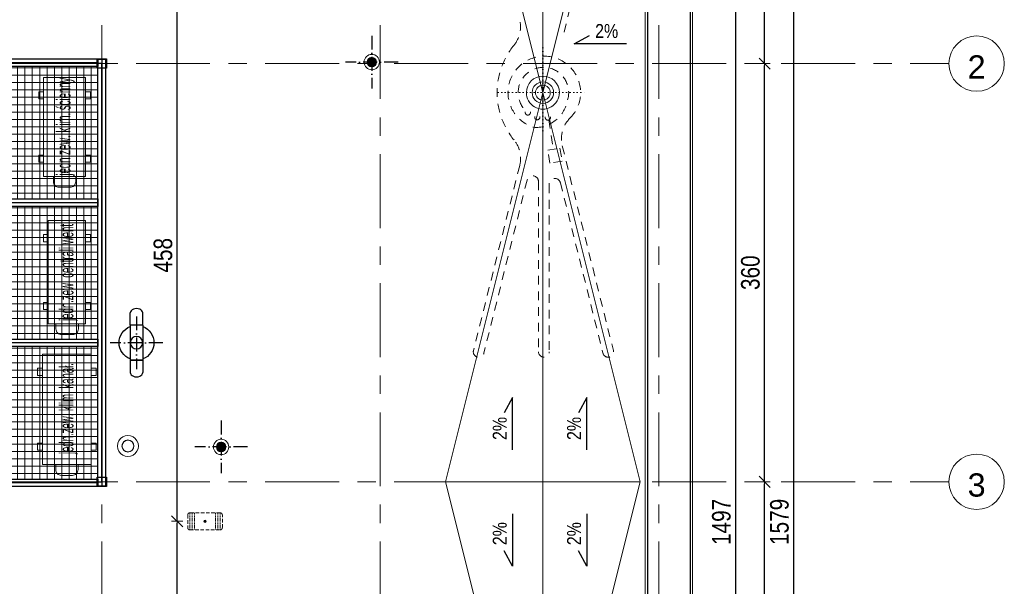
# Model space of a CAD drawing. Header units: centimetres. Extents: x 4120 to 19220, y -7417 to 180.
# Tile 5 of 223: x 6954 to 7803, y -4769 to -4281. Entities that reach past the tile are written whole.
import ezdxf

# ---------------------------------------------------------------- set-up
doc = ezdxf.new("R2010")
doc.units = ezdxf.units.CM
for name, pattern in [('1_VERDECKT', [15, 10, -5]), ('ACAD_ISO07W100', [3, 0, -3]), ('ACAD_ISO10W100', [18, 12, -3, 0, -3]), ('ArcadiaLine12069523096232300848', [20, 10, -10]), ('ArcadiaLine2077533452649863992', [0]), ('DASH', [0.75, 0.5, -0.25]), ('JIS_02_0.7', [1.35, 0.75, -0.6]), ('Linia siatki', [22.225, 12.7, -3.175, 3.175, -3.175])]:
    doc.linetypes.add(name, pattern=pattern)
doc.layers.add('A-Wymiarowanie', color=7, linetype='Continuous', lineweight=15, true_color=0x474747)
for name, color, linetype, lineweight in [('A_Dach', 4, 'Continuous', 13), ('A_Osie', 8, 'Continuous', 9), ('A_Wymiary', 8, 'Continuous', 9), ('Instalacje elektryczne', 1, 'Continuous', 20), ('sufit', 163, 'Continuous', 18)]:
    doc.layers.add(name, color=color, linetype=linetype, lineweight=lineweight)
doc.layers.add('A_opisy', color=7, linetype='Continuous')
doc.layers.add('A_Ściany', color=2, linetype='Continuous')
doc.styles.add('ARAL', font='ARIALN.TTF', dxfattribs={"height": 0.12})
doc.styles.add('Arial', font='arial.ttf', dxfattribs={"height": 25})
doc.styles.add('isocp', font='isocpeur.ttf')
doc.styles.add('marcin', font='arial.ttf', dxfattribs={"width": 0.8, "height": 16})
doc.dimstyles.new('WYM A PROJEKT', dxfattribs={"dimscale": 2, "dimtxt": 16, "dimasz": 0.8, "dimexe": 6, "dimexo": 30, "dimgap": 2, "dimtad": 1, "dimdec": 0, "dimzin": 9, "dimdsep": 46, "dimtxsty": 'marcin', "dimblk": 'WW', "dimcen": 0, "dimdle": 6, "dimse1": 1, "dimse2": 1, "dimclrt": 7, "dimadec": 0, "dimazin": 0, "dimtfac": 1, "dimtdec": 0, "dimtix": 1, "dimtmove": 2, "dimatfit": 3, "dimldrblk": 'WW', "dimfxl": 1, "dimtolj": 1, "dimtzin": 0, "dimarcsym": 0})

# ---------------------------------------------------------------- blocks, each defined once
blk = doc.blocks.new('Siatka - M_Symbol siatki - okrąg-24584-4 Piętro 2 bud 2 parter bud 1')
at = {"layer": 'A_Osie', "color": 7}
blk.add_circle((0, 0), 4.77, dxfattribs=at)
blk = doc.blocks.new('PODSTAWA')
at = {"lineweight": 5, "transparency": 33554559}
h = blk.add_hatch(dxfattribs=at)
h.set_pattern_fill('ANSI37', color=8, scale=2, angle=45)
h.set_pattern_definition([(90, (120, 357.6), (-6.35, 4e-16), []), (180, (120, 357.6), (-8e-16, -6.35), [])])
h.paths.add_polyline_path([(3.2, 356), (4, 356), (4, 357.6), (120, 357.6), (236, 357.6), (236, 356), (236, 356), (236, 356), (236.8, 356), (236.8, 243.47), (120, 243.47), (3.2, 243.47)])
h.paths.add_polyline_path([(3.2, 4), (3.2, 116.53), (120, 116.53), (236.8, 116.53), (236.8, 4), (236, 4), (236, 2.4), (120, 2.4), (4, 2.4), (4, 4)])
h.paths.add_polyline_path([(3.2, 180), (3.2, 122.93), (120, 122.93), (236.8, 122.93), (236.8, 180), (236.8, 237.07), (120, 237.07), (3.2, 237.07)])
at = {"color": 5}
for p, q in [((-4, 356), (-4, 364)), ((-4, 364), (4, 364)), ((-4, 356), (-4, 364)), ((-4, 364), (4, 364)), ((3.6, 363.6), (-3.6, 363.6)), ((-3.6, 363.6), (-3.6, 356.4)), ((-3.6, 356.4), (3.6, 356.4)), ((-3.2, 180), (-3.2, 364)), ((-3.2, 364), (0, 364)), ((0, 364), (0, -4)), ((0, 364), (3.2, 364)), ((0, 360), (0, 0)), ((240, 360), (0, 360)), ((3.2, 364), (3.2, 180)), ((3.2, 360.8), (3.2, 364)), ((3.2, 364), (120, 364)), ((236.8, 360.8), (3.2, 360.8)), ((3.2, 357.6), (3.2, 360.8)), ((120, 357.6), (3.2, 357.6)), ((3.6, 356.4), (3.6, 363.6)), ((4, 364), (4, 356)), ((4, 364), (4, 356)), ((120, 364), (236.8, 364)), ((236.8, 357.6), (120, 357.6)), ((236, 356), (236, 364)), ((236, 364), (244, 364)), ((236, 356), (236, 364)), ((236, 364), (244, 364)), ((243.6, 363.6), (236.4, 363.6)), ((236.4, 363.6), (236.4, 356.4)), ((236.4, 356.4), (243.6, 356.4)), ((236.8, 180), (236.8, 364)), ((236.8, 364), (240, 364)), ((236.8, 364), (236.8, 360.8)), ((236.8, 360.8), (236.8, 357.6)), ((240, 364), (240, -4)), ((240, 364), (243.2, 364)), ((240, 0), (240, 360)), ((243.2, 364), (243.2, 180)), ((243.6, 356.4), (243.6, 363.6)), ((244, 364), (244, 356)), ((244, 364), (244, 356)), ((4, 356), (-4, 356)), ((4, 356), (-4, 356)), ((244, 356), (236, 356)), ((244, 356), (236, 356)), ((3.2, 240.27), (3.2, 243.47)), ((3.2, 243.47), (120, 243.47)), ((236.8, 240.27), (3.2, 240.27)), ((3.2, 237.07), (3.2, 240.27)), ((120, 243.47), (236.8, 243.47)), ((236.8, 243.47), (236.8, 240.27)), ((236.8, 240.27), (236.8, 237.07)), ((120, 237.07), (3.2, 237.07)), ((236.8, 237.07), (120, 237.07)), ((-3.2, -4), (-3.2, 180)), ((3.2, 180), (3.2, -4)), ((236.8, -4), (236.8, 180)), ((243.2, 180), (243.2, -4)), ((3.2, 119.73), (3.2, 122.93)), ((3.2, 122.93), (120, 122.93)), ((236.8, 119.73), (3.2, 119.73)), ((3.2, 116.53), (3.2, 119.73)), ((120, 122.93), (236.8, 122.93)), ((236.8, 122.93), (236.8, 119.73)), ((236.8, 119.73), (236.8, 116.53)), ((120, 116.53), (3.2, 116.53)), ((236.8, 116.53), (120, 116.53)), ((-4, 4), (4, 4)), ((-4, -4), (-4, 4)), ((-4, -4), (-4, 4)), ((-4, 4), (4, 4)), ((3.6, 3.6), (-3.6, 3.6)), ((-3.6, 3.6), (-3.6, -3.6)), ((0, 0), (240, 0)), ((3.2, -0.8), (3.2, 2.4)), ((3.2, 2.4), (120, 2.4)), ((3.6, -3.6), (3.6, 3.6)), ((4, 4), (4, -4)), ((4, 4), (4, -4)), ((120, 2.4), (236.8, 2.4)), ((236, 4), (244, 4)), ((236, -4), (236, 4)), ((236, -4), (236, 4)), ((236, 4), (244, 4)), ((243.6, 3.6), (236.4, 3.6)), ((236.4, 3.6), (236.4, -3.6)), ((236.8, 2.4), (236.8, -0.8)), ((243.6, -3.6), (243.6, 3.6)), ((244, 4), (244, -4)), ((244, 4), (244, -4)), ((4, -4), (-4, -4)), ((4, -4), (-4, -4)), ((-3.6, -3.6), (3.6, -3.6)), ((0, -4), (-3.2, -4)), ((3.2, -4), (0, -4)), ((236.8, -0.8), (3.2, -0.8)), ((3.2, -4), (3.2, -0.8)), ((120, -4), (3.2, -4)), ((236.8, -4), (120, -4)), ((244, -4), (236, -4)), ((244, -4), (236, -4)), ((236.4, -3.6), (243.6, -3.6)), ((236.8, -0.8), (236.8, -4)), ((240, -4), (236.8, -4)), ((243.2, -4), (240, -4))]:
    blk.add_line(p, q, dxfattribs=at)
blk = doc.blocks.new('wpust')
at = {"color": 8, "linetype": 'ACAD_ISO07W100', "lineweight": 0}
for p, q in [((0, 38.53), (0, -38.53)), ((38.53, 0), (-38.53, 0))]:
    blk.add_line(p, q, dxfattribs=at)
at = {"color": 7, "extrusion": (0, 0, -1)}
for start_param, end_param in [(3.926991, 7.068583), (0.785398, 3.926991)]:
    blk.add_ellipse((0, 0), major_axis=(10.04, 10.04), ratio=1, start_param=start_param, end_param=end_param, dxfattribs=at)
at = {"color": 7}
for major_axis in [(6.53, 6.53), (4.52, 4.52)]:
    blk.add_ellipse((0, 0), major_axis=major_axis, ratio=1, start_param=5.497787, end_param=11.780972, dxfattribs=at)
blk = doc.blocks.new('P1')
at = {"color": 5}
for p, q in [((-5.4, 25.61), (-5.22, 26.59)), ((-5.4, 23.33), (-5.4, 25.61)), ((-5.22, 26.59), (-4.68, 27.52)), ((-4.68, 27.52), (-3.82, 28.31)), ((-3.82, 28.31), (-2.7, 28.91)), ((-2.7, 28.91), (-1.4, 29.29)), ((-1.4, 29.29), (0, 29.42)), ((0, 29.42), (1.4, 29.29)), ((1.4, 29.29), (2.7, 28.91)), ((2.7, 28.91), (3.82, 28.31)), ((3.82, 28.31), (4.68, 27.52)), ((4.68, 27.52), (5.22, 26.59)), ((5.22, 26.59), (5.4, 25.61)), ((5.4, 23.33), (5.4, 25.61)), ((-5.4, 20.74), (-5.4, 23.33)), ((-5.4, 17.93), (-5.4, 20.74)), ((-5.4, 15), (-5.4, 17.93)), ((5.4, 20.74), (5.4, 23.33)), ((5.4, 17.93), (5.4, 20.74)), ((5.4, 15), (5.4, 17.93)), ((-5.4, 15), (-5.22, 15)), ((-5.4, 15), (-5.4, -15)), ((-5.4, 15), (-5.22, 15)), ((-5.22, 15), (-4.68, 15)), ((-5.22, 15), (-4.68, 15)), ((-4.68, 15), (-3.82, 15)), ((-4.68, 15), (-3.82, 15)), ((-3.82, 15), (-2.7, 15)), ((-3.82, 15), (-2.7, 15)), ((-2.7, 15), (-1.4, 15)), ((-2.7, 15), (-1.4, 15)), ((-1.4, 15), (0, 15)), ((-1.4, 15), (0, 15)), ((0, 15), (1.4, 15)), ((0, 15), (1.4, 15)), ((1.4, 15), (2.7, 15)), ((1.4, 15), (2.7, 15)), ((2.7, 15), (3.82, 15)), ((2.7, 15), (3.82, 15)), ((3.82, 15), (4.68, 15)), ((3.82, 15), (4.68, 15)), ((4.68, 15), (5.22, 15)), ((4.68, 15), (5.22, 15)), ((5.22, 15), (5.4, 15)), ((5.22, 15), (5.4, 15)), ((5.4, 15), (5.4, -15)), ((-5.22, -15), (-5.4, -15)), ((-5.4, -15), (-5.4, -17.93)), ((-5.4, -15), (-5.22, -15)), ((-4.68, -15), (-5.22, -15)), ((-5.22, -15), (-4.68, -15)), ((-3.82, -15), (-4.68, -15)), ((-4.68, -15), (-3.82, -15)), ((-2.7, -15), (-3.82, -15)), ((-3.82, -15), (-2.7, -15)), ((-1.4, -15), (-2.7, -15)), ((-2.7, -15), (-1.4, -15)), ((0, -15), (-1.4, -15)), ((-1.4, -15), (0, -15)), ((1.4, -15), (0, -15)), ((0, -15), (1.4, -15)), ((2.7, -15), (1.4, -15)), ((1.4, -15), (2.7, -15)), ((3.82, -15), (2.7, -15)), ((2.7, -15), (3.82, -15)), ((4.68, -15), (3.82, -15)), ((3.82, -15), (4.68, -15)), ((5.22, -15), (4.68, -15)), ((4.68, -15), (5.22, -15)), ((5.4, -15), (5.22, -15)), ((5.22, -15), (5.4, -15)), ((5.4, -15), (5.4, -17.93)), ((-5.4, -17.93), (-5.4, -20.74)), ((-5.4, -20.74), (-5.4, -23.33)), ((-5.4, -23.33), (-5.4, -25.61)), ((5.4, -17.93), (5.4, -20.74)), ((5.4, -20.74), (5.4, -23.33)), ((5.4, -23.33), (5.4, -25.61)), ((-5.22, -26.59), (-5.4, -25.61)), ((-4.68, -27.52), (-5.22, -26.59)), ((-3.82, -28.31), (-4.68, -27.52)), ((-2.7, -28.91), (-3.82, -28.31)), ((-1.4, -29.29), (-2.7, -28.91)), ((0, -29.42), (-1.4, -29.29)), ((1.4, -29.29), (0, -29.42)), ((2.7, -28.91), (1.4, -29.29)), ((3.82, -28.31), (2.7, -28.91)), ((4.68, -27.52), (3.82, -28.31)), ((5.22, -26.59), (4.68, -27.52)), ((5.4, -25.61), (5.22, -26.59))]:
    blk.add_line(p, q, dxfattribs=at)
at = {"color": 5, "linetype": 'ACAD_ISO10W100', "lineweight": 25}
blk.add_line((0, 22.67), (0, -22.67), dxfattribs=at)
at = {"color": 8, "linetype": 'ACAD_ISO10W100', "lineweight": 25}
blk.add_line((-22.67, 0), (22.67, 0), dxfattribs=at)
at = {"color": 5}
blk.add_circle((0, 0), 5.4, dxfattribs=at)
for start, end in [(111.1002, 248.8998), (291.1002, 68.8998)]:
    blk.add_arc((0, 0), 15, start, end, dxfattribs=at)
blk = doc.blocks.new('2')
at = {"layer": 'sufit', "elevation": 0}
blk.add_lwpolyline([(39.06, -19.75), (39.06, -15.23, 0.414214), (34.17, -10.34), (24.69, -10.34, 0.414214), (19.8, -15.23), (19.8, -19.75)], format="xyb", dxfattribs=at)
for points in [[(47.43, -104.75), (47.43, -19.75), (11.43, -19.75), (11.43, -104.75), (47.43, -104.75)], [(11.43, -31.92), (7.15, -31.92), (7.15, -38.13), (11.43, -38.13)], [(47.43, -31.92), (51.71, -31.92), (51.71, -38.13), (47.43, -38.13)], [(11.43, -92.58), (7.15, -92.58), (7.15, -86.37), (11.43, -86.37)], [(47.43, -92.58), (51.71, -92.58), (51.71, -86.37), (47.43, -86.37)]]:
    blk.add_lwpolyline(points, dxfattribs=at)
blk = doc.blocks.new('1')
at = {"layer": 'sufit'}
blk.add_lwpolyline([(-30.63, 95), (-30.63, 99.52, -0.414214), (-25.74, 104.41), (-16.26, 104.41, -0.414214), (-11.37, 99.52), (-11.37, 95)], format="xyb", dxfattribs=at)
for points in [[(0, 95), (0, 0), (-42, 0), (-42, 95), (0, 95)], [(-42, 82.83), (-46.28, 82.83), (-46.28, 76.62), (-42, 76.62)], [(0, 82.83), (4.28, 82.83), (4.28, 76.62), (0, 76.62)], [(-42, 12.17), (-46.28, 12.17), (-46.28, 18.38), (-42, 18.38)], [(0, 12.17), (4.28, 12.17), (4.28, 18.38), (0, 18.38)]]:
    blk.add_lwpolyline(points, dxfattribs=at)
blk = doc.blocks.new('WW')
at = {"color": 80, "ltscale": 2}
blk.add_line((3, 3), (-3, -3), dxfattribs=at)
at = {"ltscale": 2}
for p, q in [((-3, 0), (3, 0)), ((0, -3), (0, 3))]:
    blk.add_line(p, q, dxfattribs=at)
blk = doc.blocks.new('*D2218')
at = {"layer": 'A_Wymiary', "color": 0, "lineweight": -2}
blk.add_line((7621.08, -3925.33), (7621.08, -5501.13), dxfattribs=at)
at = {"layer": 'Defpoints', "color": 0}
for p in [(7534.08, -3923.73), (7534.08, -5502.73), (7621.08, -5502.73)]:
    blk.add_point(p, dxfattribs=at)
at = {"layer": 'A_Wymiary', "color": 0, "lineweight": -2, "xscale": 1.6, "yscale": 1.6, "zscale": 1.6}
for p, rotation in [((7621.08, -3923.73), 90), ((7621.08, -5502.73), 270)]:
    blk.add_blockref('WW', p, dxfattribs=dict(at, rotation=rotation))
at = {"layer": 'A_Wymiary', "color": 7, "insert": (7608.91, -4713.23), "char_height": 16, "attachment_point": 5, "rotation": 90, "style": 'marcin'}
blk.add_mtext('\\A1;1579', dxfattribs=at)
blk = doc.blocks.new('*D2221')
at = {"layer": 'A_Wymiary', "color": 0, "lineweight": -2}
blk.add_line((7571.08, -3966.33), (7571.08, -5460.13), dxfattribs=at)
at = {"layer": 'Defpoints', "color": 0}
for p in [(7493.08, -3964.73), (7493.08, -5461.73), (7571.08, -5461.73)]:
    blk.add_point(p, dxfattribs=at)
at = {"layer": 'A_Wymiary', "color": 0, "lineweight": -2, "xscale": 1.6, "yscale": 1.6, "zscale": 1.6}
for p, rotation in [((7571.08, -3964.73), 90), ((7571.08, -5461.73), 270)]:
    blk.add_blockref('WW', p, dxfattribs=dict(at, rotation=rotation))
at = {"layer": 'A_Wymiary', "color": 7, "insert": (7558.91, -4713.23), "char_height": 16, "attachment_point": 5, "rotation": 90, "style": 'marcin'}
blk.add_mtext('\\A1;1497', dxfattribs=at)
blk = doc.blocks.new('*D2225')
at = {"layer": 'A_Wymiary', "color": 0, "lineweight": -2}
blk.add_line((7596.08, -5037.13), (7596.08, -4680.33), dxfattribs=at)
at = {"layer": 'Defpoints', "color": 0}
for p in [(7571.08, -4678.73), (7596.08, -4678.73), (7571.08, -5038.73)]:
    blk.add_point(p, dxfattribs=at)
at = {"layer": 'A_Wymiary', "color": 0, "lineweight": -2, "xscale": 1.6, "yscale": 1.6, "zscale": 1.6}
for p, rotation in [((7596.08, -4678.73), 90), ((7596.08, -5038.73), 270)]:
    blk.add_blockref('WW', p, dxfattribs=dict(at, rotation=rotation))
at = {"layer": 'A_Wymiary', "color": 7, "insert": (7583.91, -4858.73), "char_height": 16, "attachment_point": 5, "rotation": 90, "style": 'marcin'}
blk.add_mtext('\\A1;360', dxfattribs=at)
blk = doc.blocks.new('*D2226')
at = {"layer": 'A_Wymiary', "color": 0, "lineweight": -2}
blk.add_line((7596.08, -4677.13), (7596.08, -4320.33), dxfattribs=at)
at = {"layer": 'Defpoints', "color": 0}
for p in [(7571.08, -4318.73), (7596.08, -4318.73), (7571.08, -4678.73)]:
    blk.add_point(p, dxfattribs=at)
at = {"layer": 'A_Wymiary', "color": 0, "lineweight": -2, "xscale": 1.6, "yscale": 1.6, "zscale": 1.6}
for p, rotation in [((7596.08, -4318.73), 90), ((7596.08, -4678.73), 270)]:
    blk.add_blockref('WW', p, dxfattribs=dict(at, rotation=rotation))
at = {"layer": 'A_Wymiary', "color": 7, "insert": (7583.91, -4498.73), "char_height": 16, "attachment_point": 5, "rotation": 90, "style": 'marcin'}
blk.add_mtext('\\A1;360', dxfattribs=at)
blk = doc.blocks.new('*D2227')
at = {"layer": 'A_Wymiary', "color": 0, "lineweight": -2}
blk.add_line((7596.08, -4317.13), (7596.08, -3946.33), dxfattribs=at)
at = {"layer": 'Defpoints', "color": 0}
for p in [(7571.08, -3944.73), (7596.08, -3944.73), (7571.08, -4318.73)]:
    blk.add_point(p, dxfattribs=at)
at = {"layer": 'A_Wymiary', "color": 0, "lineweight": -2, "xscale": 1.6, "yscale": 1.6, "zscale": 1.6}
for p, rotation in [((7596.08, -3944.73), 90), ((7596.08, -4318.73), 270)]:
    blk.add_blockref('WW', p, dxfattribs=dict(at, rotation=rotation))
at = {"layer": 'A_Wymiary', "color": 7, "insert": (7583.91, -4131.73), "char_height": 16, "attachment_point": 5, "rotation": 90, "style": 'marcin'}
blk.add_mtext('\\A1;374', dxfattribs=at)
blk = doc.blocks.new('K1')
h = blk.add_hatch(color=3)
h.dxf.hatch_style = 1
edge = h.paths.add_edge_path()
edge.add_ellipse((0, 0), major_axis=(4.1, 0), ratio=1, start_angle=0, end_angle=360)
at = {"color": 8, "linetype": 'ACAD_ISO10W100', "lineweight": 25}
for p, q in [((0, 22.67), (0, -22.67)), ((-22.67, 0), (22.67, 0))]:
    blk.add_line(p, q, dxfattribs=at)
at = {"color": 3}
for radius in [6.6, 4.1]:
    blk.add_circle((0, 0), radius, dxfattribs=at)
blk = doc.blocks.new('zabezp')
at = {"layer": 'A-Wymiarowanie', "true_color": 0x291af9}
h = blk.add_hatch(color=180, dxfattribs=at)
h.dxf.hatch_style = 1
h.paths.add_polyline_path([(-16112.59, 5302.07, 1), (-16114.59, 5302.07, 1)])
at = {"layer": 'A-Wymiarowanie', "color": 180, "linetype": '1_VERDECKT', "ltscale": 0.3, "true_color": 0x291af9}
blk.add_lwpolyline([(-16128.51, 5307.51), (-16128.51, 5296.63, 0.414214), (-16126.51, 5294.63), (-16100.67, 5294.63, 0.414214), (-16098.67, 5296.63), (-16098.67, 5307.51, 0.414214), (-16100.67, 5309.51), (-16126.51, 5309.51, 0.414214)], format="xyb", close=True, dxfattribs=at)
at = {"layer": 'A-Wymiarowanie', "color": 180, "linetype": 'DASH', "ltscale": 2, "true_color": 0x291af9}
for points in [[(-16126.73, 5309.51), (-16126.73, 5294.63)], [(-16124.73, 5309.51), (-16124.73, 5294.63)], [(-16122.73, 5309.51), (-16122.73, 5294.63)], [(-16104.44, 5309.51), (-16104.44, 5294.63)], [(-16102.44, 5309.51), (-16102.44, 5294.63)], [(-16100.44, 5309.51), (-16100.44, 5294.63)]]:
    blk.add_lwpolyline(points, dxfattribs=at)
at = {"layer": 'A-Wymiarowanie', "color": 180, "true_color": 0x291af9}
blk.add_circle((-16113.59, 5302.07), 1, dxfattribs=at)
blk = doc.blocks.new('*D2514')
at = {"layer": 'A_Wymiary', "color": 0, "lineweight": -2}
blk.add_line((7090.08, -5185.13), (7090.08, -4714.33), dxfattribs=at)
at = {"layer": 'Defpoints', "color": 0}
for p in [(7090.08, -4712.73), (7114.08, -4712.73), (7114.08, -5186.73)]:
    blk.add_point(p, dxfattribs=at)
at = {"layer": 'A_Wymiary', "color": 0, "lineweight": -2, "xscale": 1.6, "yscale": 1.6, "zscale": 1.6}
for p, rotation in [((7090.08, -4712.73), 90), ((7090.08, -5186.73), 270)]:
    blk.add_blockref('WW', p, dxfattribs=dict(at, rotation=rotation))
at = {"layer": 'A_Wymiary', "color": 7, "insert": (7078.08, -4949.73), "char_height": 16, "attachment_point": 5, "rotation": 90, "style": 'marcin'}
blk.add_mtext('\\A1;474', dxfattribs=at)
blk = doc.blocks.new('*D2515')
at = {"layer": 'A_Wymiary', "color": 0, "lineweight": -2}
blk.add_line((7090.08, -4711.13), (7090.08, -4256.33), dxfattribs=at)
at = {"layer": 'Defpoints', "color": 0}
for p in [(7090.08, -4254.73), (7114.08, -4254.73), (7114.08, -4712.73)]:
    blk.add_point(p, dxfattribs=at)
at = {"layer": 'A_Wymiary', "color": 0, "lineweight": -2, "xscale": 1.6, "yscale": 1.6, "zscale": 1.6}
for p, rotation in [((7090.08, -4254.73), 90), ((7090.08, -4712.73), 270)]:
    blk.add_blockref('WW', p, dxfattribs=dict(at, rotation=rotation))
at = {"layer": 'A_Wymiary', "color": 7, "insert": (7077.91, -4483.73), "char_height": 16, "attachment_point": 5, "rotation": 90, "style": 'marcin'}
blk.add_mtext('\\A1;458', dxfattribs=at)

msp = doc.modelspace()

# ---------------------------------------------------------------- linework, layer by layer
at = {"layer": 'A_Dach', "color": 8}
for p, q in [((7310.33, -3964.73), (7405.08, -4343.73)), ((7405.08, -3964.73), (7405.08, -4343.73)), ((7493.08, -3991.73), (7405.08, -4343.73)), ((7321.33, -4678.73), (7405.08, -4343.73)), ((7405.08, -4343.73), (7488.83, -4678.73)), ((7405.08, -4343.73), (7405.08, -4678.73)), ((7405.08, -5013.73), (7321.33, -4678.73)), ((7321.33, -4678.73), (7405.08, -4678.73)), ((7488.83, -4678.73), (7405.08, -4678.73)), ((7405.08, -5013.73), (7488.83, -4678.73)), ((7405.08, -5013.73), (7405.08, -4678.73))]:
    msp.add_line(p, q, dxfattribs=at)
at = {"layer": 'A_Dach', "color": 3, "linetype": 'ArcadiaLine12069523096232300848', "lineweight": 18}
for p, q in [((7043.16, -4640.11, 0), (7045.33, -4639.22, 0)), ((7045.33, -4639.22, 0), (7047.66, -4638.91, 0)), ((7049.99, -4639.22, 0), (7047.66, -4638.91, 0)), ((7052.16, -4640.11, 0), (7049.99, -4639.22, 0)), ((7038.66, -4647.91, 0), (7038.97, -4645.58, 0)), ((7038.97, -4645.58, 0), (7039.87, -4643.41, 0)), ((7039.87, -4643.41, 0), (7041.3, -4641.54, 0)), ((7041.3, -4641.54, 0), (7043.16, -4640.11, 0)), ((7042.46, -4647.91, 0), (7042.86, -4645.92, 0)), ((7042.46, -4647.91, 0), (7042.86, -4645.92, 0)), ((7042.86, -4645.92, 0), (7042.46, -4647.91, 0)), ((7042.46, -4647.91, 0), (7042.86, -4645.92, 0)), ((7042.46, -4647.91, 0), (7042.86, -4645.92, 0)), ((7042.86, -4645.92, 0), (7042.46, -4647.91, 0)), ((7042.46, -4647.91, 0), (7042.86, -4645.92, 0)), ((7043, -4646.21, 0), (7042.66, -4647.91, 0)), ((7042.66, -4647.91, 0), (7042.83, -4646.61, 0)), ((7042.83, -4646.61, 0), (7042.66, -4647.91, 0)), ((7043.33, -4645.41, 0), (7042.83, -4646.61, 0)), ((7042.83, -4646.61, 0), (7043, -4646.21, 0)), ((7042.86, -4645.92, 0), (7043.99, -4644.23, 0)), ((7042.86, -4645.92, 0), (7043.99, -4644.23, 0)), ((7043.99, -4644.23, 0), (7042.86, -4645.92, 0)), ((7042.86, -4645.92, 0), (7043.99, -4644.23, 0)), ((7042.86, -4645.92, 0), (7043.99, -4644.23, 0)), ((7043.99, -4644.23, 0), (7042.86, -4645.92, 0)), ((7042.86, -4645.92, 0), (7043.99, -4644.23, 0)), ((7043, -4646.21, 0), (7043.17, -4645.81, 0)), ((7043.04, -4646, 0), (7043, -4646.21, 0)), ((7043.17, -4645.81, 0), (7043.04, -4646, 0)), ((7044.13, -4644.37, 0), (7043.17, -4645.81, 0)), ((7043.17, -4645.81, 0), (7043.33, -4645.41, 0)), ((7043.33, -4645.41, 0), (7044.13, -4644.37, 0)), ((7044.13, -4644.37, 0), (7043.33, -4645.41, 0)), ((7043.99, -4644.23, 0), (7045.67, -4643.1, 0)), ((7043.99, -4644.23, 0), (7045.67, -4643.1, 0)), ((7045.67, -4643.1, 0), (7043.99, -4644.23, 0)), ((7043.99, -4644.23, 0), (7045.67, -4643.1, 0)), ((7043.99, -4644.23, 0), (7045.67, -4643.1, 0)), ((7045.67, -4643.1, 0), (7043.99, -4644.23, 0)), ((7043.99, -4644.23, 0), (7045.67, -4643.1, 0)), ((7045.57, -4643.41, 0), (7044.13, -4644.37, 0)), ((7044.13, -4644.37, 0), (7045.16, -4643.58, 0)), ((7045.16, -4643.58, 0), (7044.13, -4644.37, 0)), ((7046.37, -4643.08, 0), (7045.16, -4643.58, 0)), ((7045.16, -4643.58, 0), (7045.57, -4643.41, 0)), ((7045.57, -4643.41, 0), (7045.96, -4643.25, 0)), ((7045.75, -4643.29, 0), (7045.57, -4643.41, 0)), ((7045.67, -4643.1, 0), (7047.65, -4642.71, 0)), ((7045.67, -4643.1, 0), (7047.66, -4642.71, 0)), ((7047.66, -4642.71, 0), (7045.67, -4643.1, 0)), ((7045.67, -4643.1, 0), (7047.65, -4642.71, 0)), ((7045.67, -4643.1, 0), (7047.66, -4642.71, 0)), ((7047.66, -4642.71, 0), (7045.67, -4643.1, 0)), ((7045.67, -4643.1, 0), (7047.66, -4642.71, 0)), ((7045.96, -4643.25, 0), (7045.75, -4643.29, 0)), ((7047.66, -4642.91, 0), (7045.96, -4643.25, 0)), ((7045.96, -4643.25, 0), (7046.37, -4643.08, 0)), ((7046.37, -4643.08, 0), (7047.66, -4642.91, 0)), ((7047.66, -4642.91, 0), (7046.37, -4643.08, 0)), ((7049.65, -4643.1, 0), (7047.66, -4642.71, 0)), ((7047.66, -4642.71, 0), (7049.65, -4643.1, 0)), ((7049.65, -4643.1, 0), (7047.66, -4642.71, 0)), ((7047.66, -4642.71, 0), (7049.65, -4643.1, 0)), ((7049.65, -4643.1, 0), (7047.66, -4642.71, 0)), ((7047.66, -4642.91, 0), (7049.36, -4643.25, 0)), ((7048.96, -4643.08, 0), (7047.66, -4642.91, 0)), ((7047.66, -4642.91, 0), (7048.96, -4643.08, 0)), ((7049.65, -4643.1, 0), (7047.67, -4642.71, 0)), ((7049.65, -4643.1, 0), (7047.67, -4642.71, 0)), ((7049.36, -4643.25, 0), (7048.96, -4643.08, 0)), ((7048.96, -4643.08, 0), (7050.16, -4643.58, 0)), ((7049.36, -4643.25, 0), (7049.58, -4643.29, 0)), ((7049.76, -4643.41, 0), (7049.36, -4643.25, 0)), ((7049.58, -4643.29, 0), (7049.76, -4643.41, 0)), ((7051.34, -4644.23, 0), (7049.65, -4643.1, 0)), ((7051.34, -4644.23, 0), (7049.65, -4643.1, 0)), ((7049.65, -4643.1, 0), (7051.34, -4644.23, 0)), ((7051.34, -4644.23, 0), (7049.65, -4643.1, 0)), ((7051.34, -4644.23, 0), (7049.65, -4643.1, 0)), ((7049.65, -4643.1, 0), (7051.34, -4644.23, 0)), ((7051.34, -4644.23, 0), (7049.65, -4643.1, 0)), ((7049.76, -4643.41, 0), (7051.2, -4644.37, 0)), ((7050.16, -4643.58, 0), (7049.76, -4643.41, 0)), ((7051.2, -4644.37, 0), (7050.16, -4643.58, 0)), ((7050.16, -4643.58, 0), (7051.2, -4644.37, 0)), ((7051.2, -4644.37, 0), (7052.16, -4645.81, 0)), ((7051.99, -4645.41, 0), (7051.2, -4644.37, 0)), ((7051.2, -4644.37, 0), (7051.99, -4645.41, 0)), ((7052.47, -4645.92, 0), (7051.34, -4644.23, 0)), ((7052.47, -4645.92, 0), (7051.34, -4644.23, 0)), ((7051.34, -4644.23, 0), (7052.47, -4645.92, 0)), ((7052.47, -4645.92, 0), (7051.34, -4644.23, 0)), ((7052.47, -4645.92, 0), (7051.34, -4644.23, 0)), ((7051.34, -4644.23, 0), (7052.47, -4645.92, 0)), ((7052.47, -4645.92, 0), (7051.34, -4644.23, 0)), ((7052.16, -4645.81, 0), (7051.99, -4645.41, 0)), ((7051.99, -4645.41, 0), (7052.49, -4646.61, 0)), ((7054.03, -4641.54, 0), (7052.16, -4640.11, 0)), ((7052.16, -4645.81, 0), (7052.28, -4646, 0)), ((7052.32, -4646.21, 0), (7052.16, -4645.81, 0)), ((7052.28, -4646, 0), (7052.32, -4646.21, 0)), ((7052.32, -4646.21, 0), (7052.66, -4647.91, 0)), ((7052.49, -4646.61, 0), (7052.32, -4646.21, 0)), ((7052.86, -4647.91, 0), (7052.47, -4645.92, 0)), ((7052.86, -4647.91, 0), (7052.47, -4645.92, 0)), ((7052.47, -4645.92, 0), (7052.86, -4647.91, 0)), ((7052.86, -4647.91, 0), (7052.47, -4645.92, 0)), ((7052.86, -4647.91, 0), (7052.47, -4645.92, 0)), ((7052.47, -4645.92, 0), (7052.86, -4647.91, 0)), ((7052.86, -4647.91, 0), (7052.47, -4645.92, 0)), ((7052.66, -4647.91, 0), (7052.49, -4646.61, 0)), ((7052.49, -4646.61, 0), (7052.66, -4647.91, 0)), ((7055.46, -4643.41, 0), (7054.03, -4641.54, 0)), ((7056.36, -4645.58, 0), (7055.46, -4643.41, 0)), ((7056.66, -4647.91, 0), (7056.36, -4645.58, 0)), ((7038.97, -4650.24, 0), (7038.66, -4647.91, 0)), ((7039.87, -4652.41, 0), (7038.97, -4650.24, 0)), ((7041.3, -4654.27, 0), (7039.87, -4652.41, 0)), ((7043.16, -4655.7, 0), (7041.3, -4654.27, 0)), ((7042.86, -4649.9, 0), (7042.46, -4647.91, 0)), ((7042.86, -4649.9, 0), (7042.46, -4647.91, 0)), ((7042.46, -4647.91, 0), (7042.86, -4649.9, 0)), ((7042.86, -4649.9, 0), (7042.46, -4647.91, 0)), ((7042.86, -4649.9, 0), (7042.46, -4647.91, 0)), ((7042.46, -4647.91, 0), (7042.86, -4649.9, 0)), ((7042.86, -4649.9, 0), (7042.46, -4647.91, 0)), ((7042.66, -4647.91, 0), (7043.04, -4649.82, 0)), ((7042.83, -4649.2, 0), (7042.66, -4647.91, 0)), ((7042.66, -4647.91, 0), (7042.83, -4649.2, 0)), ((7043.33, -4650.41, 0), (7042.83, -4649.2, 0)), ((7042.83, -4649.2, 0), (7043.33, -4650.41, 0)), ((7043.99, -4651.59, 0), (7042.86, -4649.9, 0)), ((7043.99, -4651.59, 0), (7042.86, -4649.9, 0)), ((7042.86, -4649.9, 0), (7043.99, -4651.59, 0)), ((7043.99, -4651.59, 0), (7042.86, -4649.9, 0)), ((7043.99, -4651.59, 0), (7042.86, -4649.9, 0)), ((7042.86, -4649.9, 0), (7043.99, -4651.59, 0)), ((7043.99, -4651.59, 0), (7042.86, -4649.9, 0)), ((7043.04, -4649.82, 0), (7044.13, -4651.44, 0)), ((7045.33, -4656.6, 0), (7043.16, -4655.7, 0)), ((7044.13, -4651.44, 0), (7043.33, -4650.41, 0)), ((7043.33, -4650.41, 0), (7044.13, -4651.44, 0)), ((7045.67, -4652.71, 0), (7043.99, -4651.59, 0)), ((7045.67, -4652.71, 0), (7043.99, -4651.59, 0)), ((7043.99, -4651.59, 0), (7045.67, -4652.71, 0)), ((7045.67, -4652.71, 0), (7043.99, -4651.59, 0)), ((7045.67, -4652.71, 0), (7043.99, -4651.59, 0)), ((7043.99, -4651.59, 0), (7045.67, -4652.71, 0)), ((7045.67, -4652.71, 0), (7043.99, -4651.59, 0)), ((7044.13, -4651.44, 0), (7045.75, -4652.53, 0)), ((7045.16, -4652.24, 0), (7044.13, -4651.44, 0)), ((7044.13, -4651.44, 0), (7045.16, -4652.24, 0)), ((7045.16, -4652.24, 0), (7046.37, -4652.74, 0)), ((7046.37, -4652.74, 0), (7045.16, -4652.24, 0)), ((7047.65, -4653.11, 0), (7045.67, -4652.71, 0)), ((7047.66, -4653.11, 0), (7045.67, -4652.71, 0)), ((7045.67, -4652.71, 0), (7047.66, -4653.11, 0)), ((7047.65, -4653.11, 0), (7045.67, -4652.71, 0)), ((7047.66, -4653.11, 0), (7045.67, -4652.71, 0)), ((7045.67, -4652.71, 0), (7047.66, -4653.11, 0)), ((7047.66, -4653.11, 0), (7045.67, -4652.71, 0)), ((7045.75, -4652.53, 0), (7047.66, -4652.91, 0)), ((7047.66, -4652.91, 0), (7046.37, -4652.74, 0)), ((7046.37, -4652.74, 0), (7047.66, -4652.91, 0)), ((7049.58, -4652.53, 0), (7047.66, -4652.91, 0)), ((7047.66, -4653.11, 0), (7049.65, -4652.71, 0)), ((7049.65, -4652.71, 0), (7047.66, -4653.11, 0)), ((7047.66, -4653.11, 0), (7049.65, -4652.71, 0)), ((7049.65, -4652.71, 0), (7047.66, -4653.11, 0)), ((7047.66, -4653.11, 0), (7049.65, -4652.71, 0)), ((7047.66, -4652.91, 0), (7048.96, -4652.74, 0)), ((7048.96, -4652.74, 0), (7047.66, -4652.91, 0)), ((7047.67, -4653.11, 0), (7049.65, -4652.71, 0)), ((7047.67, -4653.11, 0), (7049.65, -4652.71, 0)), ((7050.16, -4652.24, 0), (7048.96, -4652.74, 0)), ((7048.96, -4652.74, 0), (7050.16, -4652.24, 0)), ((7051.2, -4651.44, 0), (7049.58, -4652.53, 0)), ((7049.65, -4652.71, 0), (7051.34, -4651.59, 0)), ((7049.65, -4652.71, 0), (7051.34, -4651.59, 0)), ((7051.34, -4651.59, 0), (7049.65, -4652.71, 0)), ((7049.65, -4652.71, 0), (7051.34, -4651.59, 0)), ((7049.65, -4652.71, 0), (7051.34, -4651.59, 0)), ((7051.34, -4651.59, 0), (7049.65, -4652.71, 0)), ((7049.65, -4652.71, 0), (7051.34, -4651.59, 0)), ((7049.99, -4656.6, 0), (7052.16, -4655.7, 0)), ((7050.16, -4652.24, 0), (7051.2, -4651.44, 0)), ((7051.2, -4651.44, 0), (7050.16, -4652.24, 0)), ((7052.28, -4649.82, 0), (7051.2, -4651.44, 0)), ((7051.2, -4651.44, 0), (7051.99, -4650.41, 0)), ((7051.99, -4650.41, 0), (7051.2, -4651.44, 0)), ((7051.34, -4651.59, 0), (7052.47, -4649.9, 0)), ((7051.34, -4651.59, 0), (7052.47, -4649.9, 0)), ((7052.47, -4649.9, 0), (7051.34, -4651.59, 0)), ((7051.34, -4651.59, 0), (7052.47, -4649.9, 0)), ((7051.34, -4651.59, 0), (7052.47, -4649.9, 0)), ((7052.47, -4649.9, 0), (7051.34, -4651.59, 0)), ((7051.34, -4651.59, 0), (7052.47, -4649.9, 0)), ((7051.99, -4650.41, 0), (7052.49, -4649.2, 0)), ((7052.49, -4649.2, 0), (7051.99, -4650.41, 0)), ((7052.16, -4655.7, 0), (7054.03, -4654.27, 0)), ((7052.66, -4647.91, 0), (7052.28, -4649.82, 0)), ((7052.47, -4649.9, 0), (7052.86, -4647.91, 0)), ((7052.47, -4649.9, 0), (7052.86, -4647.91, 0)), ((7052.86, -4647.91, 0), (7052.47, -4649.9, 0)), ((7052.47, -4649.9, 0), (7052.86, -4647.91, 0)), ((7052.47, -4649.9, 0), (7052.86, -4647.91, 0)), ((7052.86, -4647.91, 0), (7052.47, -4649.9, 0)), ((7052.47, -4649.9, 0), (7052.86, -4647.91, 0)), ((7052.49, -4649.2, 0), (7052.66, -4647.91, 0)), ((7052.66, -4647.91, 0), (7052.49, -4649.2, 0)), ((7054.03, -4654.27, 0), (7055.46, -4652.41, 0)), ((7055.46, -4652.41, 0), (7056.36, -4650.24, 0)), ((7056.36, -4650.24, 0), (7056.66, -4647.91, 0)), ((7047.66, -4656.91, 0), (7045.33, -4656.6, 0)), ((7047.66, -4656.91, 0), (7049.99, -4656.6, 0))]:
    msp.add_line(p, q, dxfattribs=at)
at = {"layer": 'A_Dach', "color": 3, "linetype": 'ArcadiaLine2077533452649863992', "lineweight": 18}
for p, q in [((7045.33, -4639.22, 0), (7043.16, -4640.11, 0)), ((7047.66, -4638.91, 0), (7045.33, -4639.22, 0)), ((7047.66, -4638.91, 0), (7049.99, -4639.22, 0)), ((7049.99, -4639.22, 0), (7052.16, -4640.11, 0)), ((7038.97, -4645.58, 0), (7038.66, -4647.91, 0)), ((7039.87, -4643.41, 0), (7038.97, -4645.58, 0)), ((7041.3, -4641.54, 0), (7039.87, -4643.41, 0)), ((7043.16, -4640.11, 0), (7041.3, -4641.54, 0)), ((7052.16, -4640.11, 0), (7054.03, -4641.54, 0)), ((7054.03, -4641.54, 0), (7055.46, -4643.41, 0)), ((7055.46, -4643.41, 0), (7056.36, -4645.58, 0)), ((7056.36, -4645.58, 0), (7056.66, -4647.91, 0)), ((7038.66, -4647.91, 0), (7038.97, -4650.24, 0)), ((7038.97, -4650.24, 0), (7039.87, -4652.41, 0)), ((7039.87, -4652.41, 0), (7041.3, -4654.27, 0)), ((7041.3, -4654.27, 0), (7043.16, -4655.7, 0)), ((7043.16, -4655.7, 0), (7045.33, -4656.6, 0)), ((7052.16, -4655.7, 0), (7049.99, -4656.6, 0)), ((7054.03, -4654.27, 0), (7052.16, -4655.7, 0)), ((7055.46, -4652.41, 0), (7054.03, -4654.27, 0)), ((7056.36, -4650.24, 0), (7055.46, -4652.41, 0)), ((7056.66, -4647.91, 0), (7056.36, -4650.24, 0)), ((7045.33, -4656.6, 0), (7047.66, -4656.91, 0)), ((7049.99, -4656.6, 0), (7047.66, -4656.91, 0))]:
    msp.add_line(p, q, dxfattribs=at)
at = {"layer": 'A_Dach', "color": 4}
for points in [[(6939.06, -3923.73), (7534.08, -3923.73), (7534.08, -5502.73), (6276.08, -5502.73), (6276.08, -3923.73), (6871.09, -3923.73)], [(6939.06, -3964.73), (7493.08, -3964.73), (7493.08, -5461.73), (6317.08, -5461.73), (6317.08, -3964.73), (6871.09, -3964.73)]]:
    msp.add_lwpolyline(points, dxfattribs=at)
at = {"layer": 'A_opisy'}
for points in [[(7477.05, -4301.63), (7432.05, -4301.63), (7445.2, -4294.41)], [(7378.9, -4651.12), (7378.9, -4606.12), (7371.68, -4619.27)], [(7442.9, -4651.12), (7442.9, -4606.12), (7435.68, -4619.27)], [(7378.9, -4706.34), (7378.9, -4751.34), (7371.68, -4738.19)], [(7442.9, -4706.34), (7442.9, -4751.34), (7435.68, -4738.19)]]:
    msp.add_lwpolyline(points, dxfattribs=at)
at = {"layer": 'A_Osie', "linetype": 'Linia siatki', "ltscale": 5}
for p, q in [((7025.08, -3730), (7025.08, -5750.66)), ((7265.08, -3730), (7265.08, -5750.66)), ((7505.08, -3730), (7505.08, -5750.66)), ((6054.73, -4318.73), (7754.82, -4318.73)), ((6054.73, -4678.73), (7754.82, -4678.73))]:
    msp.add_line(p, q, dxfattribs=at)
at = {"layer": 'A_Ściany', "color": 8}
for points in [[(6939.06, -3925.73), (7532.08, -3925.73), (7532.08, -5500.73), (6278.08, -5500.73), (6278.08, -3925.73), (6871.09, -3925.73)], [(6939.06, -3962.73), (7495.08, -3962.73), (7495.08, -5463.73), (6315.08, -5463.73), (6315.08, -3962.73), (6871.09, -3962.73)]]:
    msp.add_lwpolyline(points, dxfattribs=at)
at = {"layer": 'Instalacje elektryczne', "linetype": 'JIS_02_0.7', "lineweight": 0, "ltscale": 10}
for p, q in [((7423.36, -4291.66), (7489.53, -4026.95)), ((7410.16, -4367.26), (7414.07, -4391.67)), ((7409.26, -4393.31), (7419.83, -4391.61)), ((7411.02, -4404.31), (7409.26, -4393.31)), ((7419.83, -4391.61), (7421.6, -4402.61)), ((7421.8, -4389.55), (7465.84, -4565.73)), ((7385.16, -4406.38), (7345.32, -4565.73)), ((7421.6, -4402.61), (7411.02, -4404.31)), ((7391.5, -4419.1), (7354.28, -4567.97)), ((7401.35, -4420.31), (7401.35, -4566.85)), ((7410.39, -4422.62), (7410.59, -4566.85)), ((7420.24, -4421.4), (7456.88, -4567.97))]:
    msp.add_line(p, q, dxfattribs=at)
for centre in [(7392.13, -4360.83), (7400.3, -4364.84), (7409.4, -4365.15)]:
    msp.add_circle(centre, 2.24, dxfattribs=at)
for centre, radius, start, end in [((7360.87, -4287.01), 25, 320.73467, 14.03624), ((7430.15, -4343.64), 64.48, 140.73467, 219.30011), ((7406.32, -4343.64), 31.27, 314.91392, 254.9321), ((7405.58, -4343.73), 21.76, 343.25103, 225.91138), ((7398.05, -4345.02), 28.8, 270.16618, 350.04417), ((7446.05, -4383.49), 25, 134.91392, 194.03624), ((7360.9, -4400.31), 25, 345.96376, 39.30011), ((7396.35, -4420.31), 5, 0, 165.96376), ((7415.39, -4422.62), 5, 14.03624, 180.08007), ((7349.8, -4566.85), 4.62, 165.96376, 345.96376), ((7405.97, -4566.85), 4.62, 180, 0), ((7461.36, -4566.85), 4.62, 194.03624, 14.03624)]:
    msp.add_arc(centre, radius, start, end, dxfattribs=at)
at = {"layer": 'sufit'}
for points in [[(7011.08, -4453.65), (7011.08, -4542.65), (6979.08, -4542.65), (6979.08, -4453.65), (7011.08, -4453.65)], [(6979.08, -4465.82), (6974.8, -4465.82), (6974.8, -4472.04), (6979.08, -4472.04)], [(7011.08, -4465.82), (7015.35, -4465.82), (7015.35, -4472.04), (7011.08, -4472.04)], [(6979.08, -4530.48), (6974.8, -4530.48), (6974.8, -4524.27), (6979.08, -4524.27)], [(7011.08, -4530.48), (7015.35, -4530.48), (7015.35, -4524.27), (7011.08, -4524.27)]]:
    msp.add_lwpolyline(points, dxfattribs=at)
msp.add_lwpolyline([(6985.7, -4542.65), (6985.7, -4547.17, 0.414214), (6990.59, -4552.06), (7000.08, -4552.06, 0.414214), (7004.96, -4547.17), (7004.96, -4542.65)], format="xyb", dxfattribs=at)

# ---------------------------------------------------------------- block references
msp.add_blockref('PODSTAWA', (6785.08, -4678.73))
at = {"xscale": -1, "rotation": 180}
msp.add_blockref('2', (6963.65, -4435.55, 0), dxfattribs=at)
at = {"xscale": -1}
msp.add_blockref('P1', (7055.08, -4559), dxfattribs=at)
at = {"rotation": 180}
msp.add_blockref('1', (6974.08, -4568.75), dxfattribs=at)
at = {"layer": 'A-Wymiarowanie'}
msp.add_blockref('zabezp', (23227.66, -10014.8), dxfattribs=at)
at = {"layer": 'A_Dach', "xscale": -1}
for p in [(7257.7, -4317.4), (7127.94, -4648.74)]:
    msp.add_blockref('K1', p, dxfattribs=at)
at = {"layer": 'A_Dach', "color": 7, "xscale": -1}
msp.add_blockref('wpust', (7405.08, -4343.73), dxfattribs=at)

# ---------------------------------------------------------------- texts
at = {"layer": 'A_opisy', "linetype": 'Continuous', "ltscale": 0.5, "style": 'ARAL'}
msp.add_text('2%', height=12, dxfattribs=at).set_placement((7450.1, -4296.68))
for p in [(7373.95, -4642.75), (7437.95, -4642.75), (7373.95, -4733.29), (7437.95, -4733.29)]:
    msp.add_text('2%', height=12, rotation=90, dxfattribs=at).set_placement(p)
at = {"layer": 'A_opisy', "char_height": 12, "width": 85.91, "attachment_point": 1, "rotation": 90, "style": 'isocp'}
for s, insert in [('\\fArial Narrow|b0|i0;\\W0.6;\\A1;jedn.zew. klim. \\fArial Narrow|b0|i0|c238;ścienny', (6986.19, -4415.16, 0)), ('\\fArial Narrow|b0|i0;\\W0.6;\\A1;jedn.zew. centrali went.', (6988.67, -4540.23, 0)), ('\\fArial Narrow|b0|i0;\\W0.6;\\A1;jedn.zew. klim. kana\\fArial Narrow|b0|i0|c238;ł.', (6988.77, -4654.9))]:
    msp.add_mtext(s, dxfattribs=dict(at, insert=insert))
at = {"layer": 'A_Osie', "color": 1, "char_height": 20, "width": 4.9901, "attachment_point": 5, "line_spacing_factor": 0.941778, "style": 'Arial', "bg_fill": 3, "box_fill_scale": 1.25, "bg_fill_color": 256, "bg_fill_true_color": 13158600, "bg_fill_transparency": 0}
for s, insert in [('2', (7778.7, -4321.6)), ('3', (7778.7, -4681.6))]:
    msp.add_mtext(s, dxfattribs=dict(at, insert=insert))

# ---------------------------------------------------------------- dimensions: what is measured, and where the dimension line sits
at = {"layer": 'A_Wymiary', "color": 8}
dim = msp.add_aligned_dim(p1=(7534.08, -3923.73), p2=(7534.08, -5502.73), distance=87, dimstyle='WYM A PROJEKT', override={"dimdsep": 44}, dxfattribs=at)
dim.commit()
dim.dimension.update_dxf_attribs({"geometry": '*D2218', "text_midpoint": (7608.91, -4713.23)})
for base, p1, p2, picture, middle in [((7596.08, -3944.73), (7571.08, -4318.73), (7571.08, -3944.73), '*D2227', (7583.91, -4131.73)), ((7571.08, -5461.73), (7493.08, -3964.73), (7493.08, -5461.73), '*D2221', (7558.91, -4713.23)), ((7596.08, -4318.73), (7571.08, -4678.73), (7571.08, -4318.73), '*D2226', (7583.91, -4498.73)), ((7596.08, -4678.73), (7571.08, -5038.73), (7571.08, -4678.73), '*D2225', (7583.91, -4858.73))]:
    dim = msp.add_linear_dim(base=base, p1=p1, p2=p2, angle=90, dimstyle='WYM A PROJEKT', override={"dimdsep": 44}, dxfattribs=at)
    dim.commit()
    dim.dimension.update_dxf_attribs({"geometry": picture, "text_midpoint": middle})
at = {"layer": 'A_Wymiary'}
for base, p1, p2, picture, middle in [((7090.08, -4254.73), (7114.08, -4712.73), (7114.08, -4254.73), '*D2515', (7077.91, -4483.73)), ((7090.08, -4712.73), (7114.08, -5186.73), (7114.08, -4712.73), '*D2514', (7078.08, -4949.73))]:
    dim = msp.add_linear_dim(base=base, p1=p1, p2=p2, angle=90, dimstyle='WYM A PROJEKT', override={"dimdsep": 44}, dxfattribs=at)
    dim.commit()
    dim.dimension.update_dxf_attribs({"geometry": picture, "text_midpoint": middle})

# ---------------------------------------------------------------- next in the draw order: block references
at = {"layer": 'A_Osie', "color": 10, "lineweight": 5, "xscale": 4.999999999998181, "yscale": 4.999999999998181, "zscale": 4.999999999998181, "rotation": 270}
for p in [(7778.7, -4318.73), (7778.7, -4678.73)]:
    msp.add_blockref('Siatka - M_Symbol siatki - okrąg-24584-4 Piętro 2 bud 2 parter bud 1', p, dxfattribs=at)

doc.saveas('drawing.dxf')
